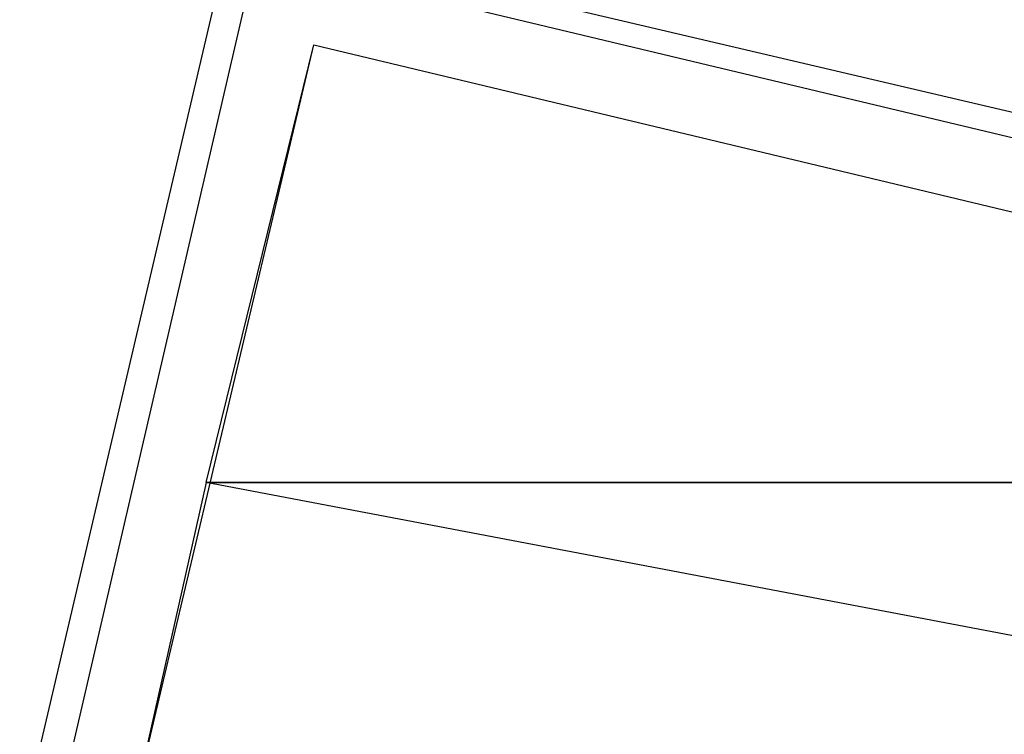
# Model space of a CAD drawing. Header units: feet. Extents: x -79 to 198, y -22 to 181.
# Tile 20 of 256: x 68.97 to 70.8, y 18.27 to 19.6. Entities that reach past the tile are written whole.
import ezdxf

# ---------------------------------------------------------------- set-up
doc = ezdxf.new("R2010")
doc.units = ezdxf.units.FT
doc.layers.add('A-LINEA', color=7, linetype='CONTINUOUS')
doc.layers.add('A-MURO-CONCRETO', color=8, linetype='CONTINUOUS')

msp = doc.modelspace()

# ---------------------------------------------------------------- linework, layer by layer
at = {"layer": 'A-LINEA'}
for p, q in [((68.9733, 18.0844), (69.4267, 20.0178)), ((69.4667, 19.9511), (69.04, 18.1111)), ((69.7733, 19.6711), (73.0133, 18.9111))]:
    msp.add_line(p, q, dxfattribs=at)
for points in [[(69.7067, 19.6444), (72.9467, 18.8711), (72.92, 18.7378)], [(72.92, 18.7378), (72.5733, 17.2844), (69.1733, 18.0844), (69.52, 19.5511), (72.92, 18.7378)]]:
    msp.add_lwpolyline(points, dxfattribs=at)
at = {"layer": 'A-MURO-CONCRETO'}
for points in [[(69.52, 19.5511), (72.92, 18.7378), (69.32, 18.7378), (69.52, 19.5511), (69.52, 19.5511)], [(69.32, 18.7378), (69.1733, 18.0844), (72.76, 18.0844), (69.32, 18.7378)], [(69.32, 18.7378), (72.92, 18.7378), (72.76, 18.0844), (69.32, 18.7378), (69.32, 18.7378)]]:
    msp.add_lwpolyline(points, dxfattribs=at)

doc.saveas('drawing.dxf')
